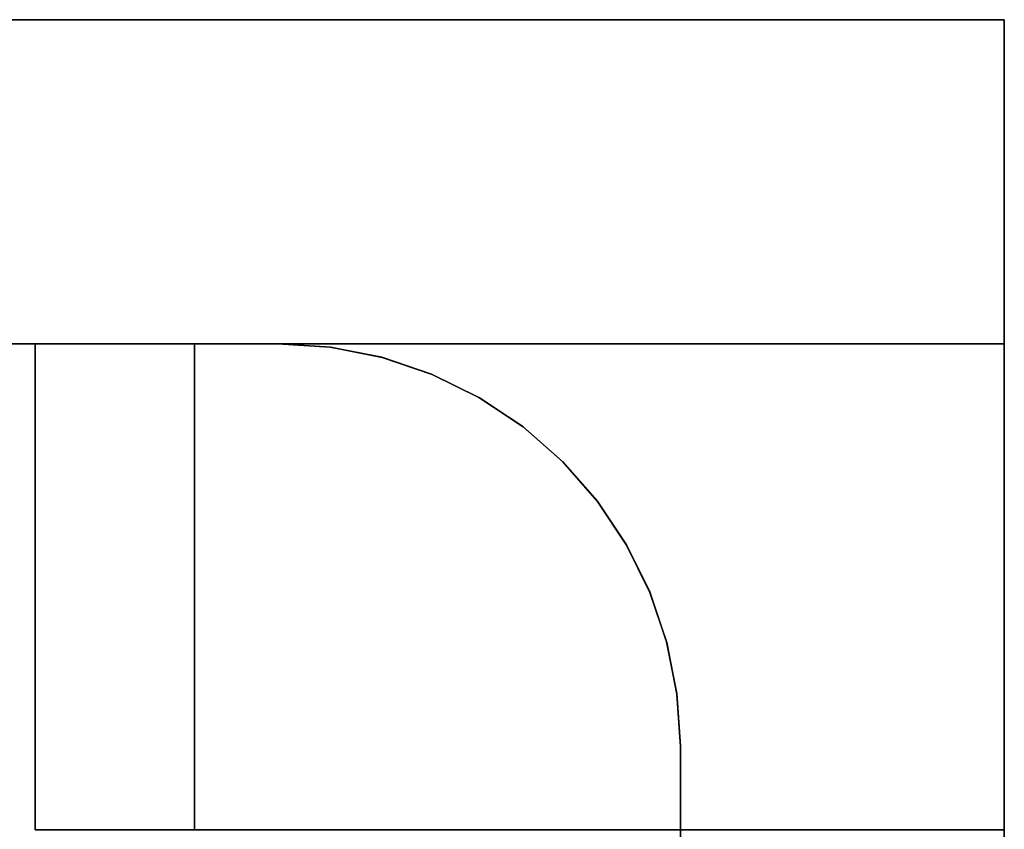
# Model space of a CAD drawing. Header units: millimetres. Extents: x -35 to 33166, y -35 to 31591.
# Tile 32 of 100: x 1025 to 1334, y 1755 to 2009. Entities that reach past the tile are written whole.
import ezdxf

# ---------------------------------------------------------------- set-up
doc = ezdxf.new("R2010")
doc.units = ezdxf.units.MM
doc.header["$LTSCALE"] = 25.4
doc.layers.get('0').update_dxf_attribs({"true_color": 0xffffff})
for name, color, linetype, true_color in [('end caps & lintels', 7, 'Continuous', 0xffa500), ('ICF - L1', 7, 'Continuous', 0xb4b464), ('ICF - L2', 7, 'Continuous', 0x64ff64)]:
    doc.layers.add(name, color=color, linetype=linetype, true_color=true_color)

# ---------------------------------------------------------------- blocks, each defined once
blk = doc.blocks.new('Group8183')
for p, q in [((-887.3, 0, 457.2), (0, 0, 457.2)), ((0, 0, 0), (-887.3, 0, 0)), ((0, 0, 0), (0, 0, 457.2)), ((0, -571.55, 0), (0, 0, 0)), ((0, 0, 457.2), (0, -571.55, 457.2)), ((-227.79, -101.6, 457.2), (-887.3, -101.6, 457.2)), ((-227.79, -101.6, 0), (-887.3, -101.6, 0)), ((-227.79, -101.6, 0), (-227.79, -101.6, 457.2)), ((-227.79, -101.6, 0), (-211.3, -102.68, 0)), ((-211.3, -102.68, 457.2), (-227.79, -101.6, 457.2)), ((-195.1, -105.91, 0), (-211.3, -102.68, 0)), ((-211.3, -102.68, 0), (-211.3, -102.68, 457.2)), ((-195.1, -105.91, 457.2), (-211.3, -102.68, 457.2)), ((-179.46, -111.22, 0), (-195.1, -105.91, 0)), ((-179.46, -111.22, 457.2), (-195.1, -105.91, 457.2)), ((-195.1, -105.91, 0), (-195.1, -105.91, 457.2)), ((-164.64, -118.53, 0), (-179.46, -111.22, 0)), ((-179.46, -111.22, 0), (-179.46, -111.22, 457.2)), ((-164.64, -118.53, 457.2), (-179.46, -111.22, 457.2)), ((-150.91, -127.72, 0), (-164.64, -118.53, 0)), ((-164.64, -118.53, 0), (-164.64, -118.53, 457.2)), ((-150.91, -127.72, 457.2), (-164.64, -118.53, 457.2)), ((-138.5, -138.62, 0), (-150.91, -127.72, 0)), ((-138.5, -138.62, 457.2), (-150.91, -127.72, 457.2)), ((-150.91, -127.72, 0), (-150.91, -127.72, 457.2)), ((-127.61, -151.05, 0), (-138.5, -138.62, 0)), ((-138.5, -138.62, 0), (-138.5, -138.62, 457.2)), ((-127.61, -151.05, 457.2), (-138.5, -138.62, 457.2)), ((-127.61, -151.05, 0), (-118.45, -164.79, 0)), ((-118.45, -164.79, 457.2), (-127.61, -151.05, 457.2)), ((-127.61, -151.05, 457.2), (-127.61, -151.05, 0)), ((-118.45, -164.79, 0), (-111.16, -179.62, 0)), ((-111.16, -179.62, 457.2), (-118.45, -164.79, 457.2)), ((-118.45, -164.79, 457.2), (-118.45, -164.79, 0)), ((-111.16, -179.62, 0), (-105.86, -195.27, 0)), ((-111.16, -179.62, 457.2), (-111.16, -179.62, 0)), ((-105.86, -195.27, 457.2), (-111.16, -179.62, 457.2)), ((-105.86, -195.27, 0), (-102.66, -211.47, 0)), ((-102.66, -211.47, 457.2), (-105.86, -195.27, 457.2)), ((-105.86, -195.27, 457.2), (-105.86, -195.27, 0)), ((-101.6, -227.96, 0), (-102.66, -211.47, 0)), ((-101.6, -227.96, 457.2), (-102.66, -211.47, 457.2)), ((-102.66, -211.47, 457.2), (-102.66, -211.47, 0)), ((-101.6, -227.96, 0), (-101.6, -571.55, 0)), ((-101.6, -227.96, 457.2), (-101.6, -571.55, 457.2)), ((-101.6, -227.96, 457.2), (-101.6, -227.96, 0))]:
    blk.add_line(p, q)
blk = doc.blocks.new('6XR35_90_C_FC_344suk_MSG')
blk.add_blockref('Group8183', (0, 0))
blk = doc.blocks.new('Group7858')
for p, q in [((-571.55, 0, 457.2), (0, 0, 457.2)), ((-571.55, 0, 0), (0, 0, 0)), ((0, 0, 457.2), (0, 0, 0)), ((0, 0, 0), (0, -480.9, 0)), ((0, 0, 457.2), (0, -480.9, 457.2)), ((-571.55, -101.6, 0), (-227.79, -101.6, 0)), ((-571.55, -101.6, 457.2), (-227.79, -101.6, 457.2)), ((-211.3, -102.68, 0), (-227.79, -101.6, 0)), ((-227.79, -101.6, 0), (-227.79, -101.6, 457.2)), ((-211.3, -102.68, 457.2), (-227.79, -101.6, 457.2)), ((-211.3, -102.68, 0), (-195.1, -105.91, 0)), ((-195.1, -105.91, 457.2), (-211.3, -102.68, 457.2)), ((-211.3, -102.68, 0), (-211.3, -102.68, 457.2)), ((-195.1, -105.91, 0), (-179.46, -111.22, 0)), ((-179.46, -111.22, 457.2), (-195.1, -105.91, 457.2)), ((-195.1, -105.91, 0), (-195.1, -105.91, 457.2)), ((-179.46, -111.22, 0), (-164.64, -118.53, 0)), ((-164.64, -118.53, 457.2), (-179.46, -111.22, 457.2)), ((-179.46, -111.22, 0), (-179.46, -111.22, 457.2)), ((-164.64, -118.53, 0), (-150.91, -127.72, 0)), ((-150.91, -127.72, 457.2), (-164.64, -118.53, 457.2)), ((-164.64, -118.53, 0), (-164.64, -118.53, 457.2)), ((-150.91, -127.72, 0), (-138.5, -138.62, 0)), ((-138.5, -138.62, 457.2), (-150.91, -127.72, 457.2)), ((-150.91, -127.72, 0), (-150.91, -127.72, 457.2)), ((-138.5, -138.62, 0), (-127.61, -151.05, 0)), ((-127.61, -151.05, 457.2), (-138.5, -138.62, 457.2)), ((-138.5, -138.62, 457.2), (-138.5, -138.62, 0)), ((-127.61, -151.05, 0), (-118.45, -164.79, 0)), ((-118.45, -164.79, 457.2), (-127.61, -151.05, 457.2)), ((-127.61, -151.05, 457.2), (-127.61, -151.05, 0)), ((-118.45, -164.79, 0), (-111.16, -179.62, 0)), ((-111.16, -179.62, 457.2), (-118.45, -164.79, 457.2)), ((-118.45, -164.79, 457.2), (-118.45, -164.79, 0)), ((-105.86, -195.27, 0), (-111.16, -179.62, 0)), ((-105.86, -195.27, 457.2), (-111.16, -179.62, 457.2)), ((-111.16, -179.62, 457.2), (-111.16, -179.62, 0)), ((-102.66, -211.47, 0), (-105.86, -195.27, 0)), ((-102.66, -211.47, 457.2), (-105.86, -195.27, 457.2)), ((-105.86, -195.27, 457.2), (-105.86, -195.27, 0)), ((-101.6, -227.96, 0), (-102.66, -211.47, 0)), ((-101.6, -227.96, 457.2), (-102.66, -211.47, 457.2)), ((-102.66, -211.47, 457.2), (-102.66, -211.47, 0)), ((-101.6, -227.96, 0), (-101.6, -480.9, 0)), ((-101.6, -480.9, 457.2), (-101.6, -227.96, 457.2)), ((-101.6, -227.96, 457.2), (-101.6, -227.96, 0))]:
    blk.add_line(p, q)
blk = doc.blocks.new('6XR35_90_C_FC_182tsr_MSG')
blk.add_blockref('Group7858', (0, 0))
blk = doc.blocks.new('Group8513')
for p, q in [((-571.55, 0, 457.2), (0, 0, 457.2)), ((-571.55, 0), (0, 0)), ((0, 0), (0, -480.9)), ((0, 0, 457.2), (0, 0)), ((0, 0, 457.2), (0, -480.9, 457.2)), ((-571.55, -101.6), (-227.79, -101.6)), ((-571.55, -101.6, 457.2), (-227.79, -101.6, 457.2)), ((-227.79, -101.6), (-227.79, -101.6, 457.2)), ((-211.3, -102.68), (-227.79, -101.6)), ((-211.3, -102.68, 457.2), (-227.79, -101.6, 457.2)), ((-211.3, -102.68), (-195.1, -105.91)), ((-211.3, -102.68), (-211.3, -102.68, 457.2)), ((-195.1, -105.91, 457.2), (-211.3, -102.68, 457.2)), ((-195.1, -105.91), (-179.46, -111.22)), ((-195.1, -105.91), (-195.1, -105.91, 457.2)), ((-179.46, -111.22, 457.2), (-195.1, -105.91, 457.2)), ((-179.46, -111.22), (-164.64, -118.53)), ((-179.46, -111.22), (-179.46, -111.22, 457.2)), ((-164.64, -118.53, 457.2), (-179.46, -111.22, 457.2)), ((-164.64, -118.53), (-150.91, -127.72)), ((-150.91, -127.72, 457.2), (-164.64, -118.53, 457.2)), ((-164.64, -118.53), (-164.64, -118.53, 457.2)), ((-150.91, -127.72), (-138.5, -138.62)), ((-150.91, -127.72), (-150.91, -127.72, 457.2)), ((-138.5, -138.62, 457.2), (-150.91, -127.72, 457.2)), ((-138.5, -138.62), (-127.61, -151.05)), ((-127.61, -151.05, 457.2), (-138.5, -138.62, 457.2)), ((-138.5, -138.62, 457.2), (-138.5, -138.62)), ((-127.61, -151.05), (-118.45, -164.79)), ((-118.45, -164.79, 457.2), (-127.61, -151.05, 457.2)), ((-127.61, -151.05, 457.2), (-127.61, -151.05)), ((-118.45, -164.79), (-111.16, -179.62)), ((-111.16, -179.62, 457.2), (-118.45, -164.79, 457.2)), ((-118.45, -164.79, 457.2), (-118.45, -164.79)), ((-105.86, -195.27), (-111.16, -179.62)), ((-105.86, -195.27, 457.2), (-111.16, -179.62, 457.2)), ((-111.16, -179.62, 457.2), (-111.16, -179.62)), ((-102.66, -211.47), (-105.86, -195.27)), ((-105.86, -195.27, 457.2), (-105.86, -195.27)), ((-102.66, -211.47, 457.2), (-105.86, -195.27, 457.2)), ((-101.6, -227.96), (-102.66, -211.47)), ((-101.6, -227.96, 457.2), (-102.66, -211.47, 457.2)), ((-102.66, -211.47, 457.2), (-102.66, -211.47)), ((-101.6, -480.9, 457.2), (-101.6, -227.96, 457.2)), ((-101.6, -227.96, 457.2), (-101.6, -227.96)), ((-101.6, -227.96), (-101.6, -480.9))]:
    blk.add_line(p, q)
blk = doc.blocks.new('6XR35_90_C_FC_cg99q3_MSG')
blk.add_blockref('Group8513', (0, 0))
blk = doc.blocks.new('Group8685')
for p, q in [((-887.3, 0, 0), (0, 0, 0)), ((0, 0, 457.2), (-887.3, 0, 457.2)), ((0, 0, 0), (0, -571.55, 0)), ((0, 0, 0), (0, 0, 457.2)), ((0, 0, 457.2), (0, -571.55, 457.2)), ((-227.79, -101.6, 0), (-887.3, -101.6, 0)), ((-227.79, -101.6, 457.2), (-887.3, -101.6, 457.2)), ((-227.79, -101.6, 0), (-211.3, -102.68, 0)), ((-227.79, -101.6, 0), (-227.79, -101.6, 457.2)), ((-211.3, -102.68, 457.2), (-227.79, -101.6, 457.2)), ((-195.1, -105.91, 0), (-211.3, -102.68, 0)), ((-211.3, -102.68, 0), (-211.3, -102.68, 457.2)), ((-195.1, -105.91, 457.2), (-211.3, -102.68, 457.2)), ((-179.46, -111.22, 0), (-195.1, -105.91, 0)), ((-179.46, -111.22, 457.2), (-195.1, -105.91, 457.2)), ((-195.1, -105.91, 0), (-195.1, -105.91, 457.2)), ((-164.64, -118.53, 0), (-179.46, -111.22, 0)), ((-179.46, -111.22, 0), (-179.46, -111.22, 457.2)), ((-164.64, -118.53, 457.2), (-179.46, -111.22, 457.2)), ((-150.91, -127.72, 0), (-164.64, -118.53, 0)), ((-164.64, -118.53, 0), (-164.64, -118.53, 457.2)), ((-150.91, -127.72, 457.2), (-164.64, -118.53, 457.2)), ((-138.5, -138.62, 0), (-150.91, -127.72, 0)), ((-138.5, -138.62, 457.2), (-150.91, -127.72, 457.2)), ((-150.91, -127.72, 0), (-150.91, -127.72, 457.2)), ((-127.61, -151.05, 0), (-138.5, -138.62, 0)), ((-138.5, -138.62, 0), (-138.5, -138.62, 457.2)), ((-127.61, -151.05, 457.2), (-138.5, -138.62, 457.2)), ((-127.61, -151.05, 0), (-118.45, -164.79, 0)), ((-118.45, -164.79, 457.2), (-127.61, -151.05, 457.2)), ((-127.61, -151.05, 457.2), (-127.61, -151.05, 0)), ((-118.45, -164.79, 0), (-111.16, -179.62, 0)), ((-111.16, -179.62, 457.2), (-118.45, -164.79, 457.2)), ((-118.45, -164.79, 457.2), (-118.45, -164.79, 0)), ((-111.16, -179.62, 0), (-105.86, -195.27, 0)), ((-111.16, -179.62, 457.2), (-111.16, -179.62, 0)), ((-105.86, -195.27, 457.2), (-111.16, -179.62, 457.2)), ((-105.86, -195.27, 0), (-102.66, -211.47, 0)), ((-102.66, -211.47, 457.2), (-105.86, -195.27, 457.2)), ((-105.86, -195.27, 457.2), (-105.86, -195.27, 0)), ((-101.6, -227.96, 0), (-102.66, -211.47, 0)), ((-101.6, -227.96, 457.2), (-102.66, -211.47, 457.2)), ((-102.66, -211.47, 457.2), (-102.66, -211.47, 0)), ((-101.6, -227.96, 0), (-101.6, -571.55, 0)), ((-101.6, -571.55, 457.2), (-101.6, -227.96, 457.2)), ((-101.6, -227.96, 457.2), (-101.6, -227.96, 0))]:
    blk.add_line(p, q)
blk = doc.blocks.new('6XR35_90_C_FC_cfhkf9_MSG')
blk.add_blockref('Group8685', (0, 0))
blk = doc.blocks.new('Group#1523')
for p, q in [((0, 0), (-571.55, 0)), ((-571.55, 0, 457.2), (0, 0, 457.2)), ((0, 0, 457.2), (0, 0)), ((0, -480.9), (0, 0)), ((0, 0, 457.2), (0, -480.9, 457.2)), ((-571.55, -101.6), (-227.79, -101.6)), ((-227.79, -101.6, 457.2), (-571.55, -101.6, 457.2)), ((-211.3, -102.68), (-227.79, -101.6)), ((-227.79, -101.6, 457.2), (-227.79, -101.6)), ((-211.3, -102.68, 457.2), (-227.79, -101.6, 457.2)), ((-211.3, -102.68), (-195.1, -105.91)), ((-195.1, -105.91, 457.2), (-211.3, -102.68, 457.2)), ((-211.3, -102.68), (-211.3, -102.68, 457.2)), ((-195.1, -105.91), (-179.46, -111.22)), ((-179.46, -111.22, 457.2), (-195.1, -105.91, 457.2)), ((-195.1, -105.91), (-195.1, -105.91, 457.2)), ((-179.46, -111.22), (-164.64, -118.53)), ((-164.64, -118.53, 457.2), (-179.46, -111.22, 457.2)), ((-179.46, -111.22), (-179.46, -111.22, 457.2)), ((-164.64, -118.53), (-150.91, -127.72)), ((-150.91, -127.72, 457.2), (-164.64, -118.53, 457.2)), ((-164.64, -118.53), (-164.64, -118.53, 457.2)), ((-150.91, -127.72), (-138.5, -138.62)), ((-138.5, -138.62, 457.2), (-150.91, -127.72, 457.2)), ((-150.91, -127.72), (-150.91, -127.72, 457.2)), ((-138.5, -138.62), (-127.61, -151.05)), ((-127.61, -151.05, 457.2), (-138.5, -138.62, 457.2)), ((-138.5, -138.62, 457.2), (-138.5, -138.62)), ((-127.61, -151.05), (-118.45, -164.79)), ((-118.45, -164.79, 457.2), (-127.61, -151.05, 457.2)), ((-127.61, -151.05, 457.2), (-127.61, -151.05)), ((-118.45, -164.79), (-111.16, -179.62)), ((-111.16, -179.62, 457.2), (-118.45, -164.79, 457.2)), ((-118.45, -164.79, 457.2), (-118.45, -164.79)), ((-105.86, -195.27), (-111.16, -179.62)), ((-105.86, -195.27, 457.2), (-111.16, -179.62, 457.2)), ((-111.16, -179.62, 457.2), (-111.16, -179.62)), ((-102.66, -211.47), (-105.86, -195.27)), ((-102.66, -211.47, 457.2), (-105.86, -195.27, 457.2)), ((-105.86, -195.27, 457.2), (-105.86, -195.27)), ((-101.6, -227.96), (-102.66, -211.47)), ((-101.6, -227.96, 457.2), (-102.66, -211.47, 457.2)), ((-102.66, -211.47, 457.2), (-102.66, -211.47)), ((-101.6, -480.9), (-101.6, -227.96)), ((-101.6, -480.9, 457.2), (-101.6, -227.96, 457.2)), ((-101.6, -227.96, 457.2), (-101.6, -227.96))]:
    blk.add_line(p, q)
blk = doc.blocks.new('6XR35_90_C_FC_h2mbp3_MSG')
blk.add_blockref('Group#1523', (0, 0))
blk = doc.blocks.new('Group9323')
for p, q in [((0, 0, 0), (-887.3, 0, 0)), ((0, 0, 457.2), (-887.3, 0, 457.2)), ((0, 0, 0), (0, -571.55, 0)), ((0, 0, 457.2), (0, 0, 0)), ((0, -571.55, 457.2), (0, 0, 457.2)), ((-227.79, -101.6, 0), (-887.3, -101.6, 0)), ((-227.79, -101.6, 457.2), (-887.3, -101.6, 457.2)), ((-227.79, -101.6, 0), (-211.3, -102.68, 0)), ((-227.79, -101.6, 0), (-227.79, -101.6, 457.2)), ((-211.3, -102.68, 457.2), (-227.79, -101.6, 457.2)), ((-195.1, -105.91, 0), (-211.3, -102.68, 0)), ((-195.1, -105.91, 457.2), (-211.3, -102.68, 457.2)), ((-211.3, -102.68, 0), (-211.3, -102.68, 457.2)), ((-179.46, -111.22, 0), (-195.1, -105.91, 0)), ((-179.46, -111.22, 457.2), (-195.1, -105.91, 457.2)), ((-195.1, -105.91, 0), (-195.1, -105.91, 457.2)), ((-164.64, -118.53, 0), (-179.46, -111.22, 0)), ((-164.64, -118.53, 457.2), (-179.46, -111.22, 457.2)), ((-179.46, -111.22, 0), (-179.46, -111.22, 457.2)), ((-150.91, -127.72, 0), (-164.64, -118.53, 0)), ((-150.91, -127.72, 457.2), (-164.64, -118.53, 457.2)), ((-164.64, -118.53, 0), (-164.64, -118.53, 457.2)), ((-138.5, -138.62, 0), (-150.91, -127.72, 0)), ((-138.5, -138.62, 457.2), (-150.91, -127.72, 457.2)), ((-150.91, -127.72, 0), (-150.91, -127.72, 457.2)), ((-127.61, -151.05, 0), (-138.5, -138.62, 0)), ((-127.61, -151.05, 457.2), (-138.5, -138.62, 457.2)), ((-138.5, -138.62, 0), (-138.5, -138.62, 457.2)), ((-127.61, -151.05, 0), (-118.45, -164.79, 0)), ((-118.45, -164.79, 457.2), (-127.61, -151.05, 457.2)), ((-127.61, -151.05, 457.2), (-127.61, -151.05, 0)), ((-118.45, -164.79, 0), (-111.16, -179.62, 0)), ((-111.16, -179.62, 457.2), (-118.45, -164.79, 457.2)), ((-118.45, -164.79, 457.2), (-118.45, -164.79, 0)), ((-111.16, -179.62, 0), (-105.86, -195.27, 0)), ((-105.86, -195.27, 457.2), (-111.16, -179.62, 457.2)), ((-111.16, -179.62, 457.2), (-111.16, -179.62, 0)), ((-105.86, -195.27, 0), (-102.66, -211.47, 0)), ((-102.66, -211.47, 457.2), (-105.86, -195.27, 457.2)), ((-105.86, -195.27, 457.2), (-105.86, -195.27, 0)), ((-101.6, -227.96, 0), (-102.66, -211.47, 0)), ((-101.6, -227.96, 457.2), (-102.66, -211.47, 457.2)), ((-102.66, -211.47, 457.2), (-102.66, -211.47, 0)), ((-101.6, -227.96, 0), (-101.6, -571.55, 0)), ((-101.6, -571.55, 457.2), (-101.6, -227.96, 457.2)), ((-101.6, -227.96, 457.2), (-101.6, -227.96, 0))]:
    blk.add_line(p, q)
blk = doc.blocks.new('6XR35_90_C_FC_fq9qh7_MSG')
blk.add_blockref('Group9323', (0, 0))
blk = doc.blocks.new('Group#3586')
for p, q in [((-571.55, 0, 0), (0, 0, 0)), ((-571.55, 0, 457.2), (0, 0, 457.2)), ((0, 0, 0), (0, -480.9, 0)), ((0, 0, 457.2), (0, 0, 0)), ((0, 0, 457.2), (0, -480.9, 457.2)), ((-227.79, -101.6, 457.2), (-571.55, -101.6, 457.2)), ((-571.55, -101.6, 0), (-227.79, -101.6, 0)), ((-227.79, -101.6, 0), (-227.79, -101.6, 457.2)), ((-211.3, -102.68, 0), (-227.79, -101.6, 0)), ((-211.3, -102.68, 457.2), (-227.79, -101.6, 457.2)), ((-211.3, -102.68, 0), (-211.3, -102.68, 457.2)), ((-195.1, -105.91, 457.2), (-211.3, -102.68, 457.2)), ((-211.3, -102.68, 0), (-195.1, -105.91, 0)), ((-195.1, -105.91, 0), (-195.1, -105.91, 457.2)), ((-179.46, -111.22, 457.2), (-195.1, -105.91, 457.2)), ((-195.1, -105.91, 0), (-179.46, -111.22, 0)), ((-179.46, -111.22, 0), (-179.46, -111.22, 457.2)), ((-164.64, -118.53, 457.2), (-179.46, -111.22, 457.2)), ((-179.46, -111.22, 0), (-164.64, -118.53, 0)), ((-150.91, -127.72, 457.2), (-164.64, -118.53, 457.2)), ((-164.64, -118.53, 0), (-164.64, -118.53, 457.2)), ((-164.64, -118.53, 0), (-150.91, -127.72, 0)), ((-150.91, -127.72, 0), (-150.91, -127.72, 457.2)), ((-138.5, -138.62, 457.2), (-150.91, -127.72, 457.2)), ((-150.91, -127.72, 0), (-138.5, -138.62, 0)), ((-138.5, -138.62, 0), (-127.61, -151.05, 0)), ((-127.61, -151.05, 457.2), (-138.5, -138.62, 457.2)), ((-138.5, -138.62, 457.2), (-138.5, -138.62, 0)), ((-127.61, -151.05, 0), (-118.45, -164.79, 0)), ((-118.45, -164.79, 457.2), (-127.61, -151.05, 457.2)), ((-127.61, -151.05, 457.2), (-127.61, -151.05, 0)), ((-118.45, -164.79, 0), (-111.16, -179.62, 0)), ((-111.16, -179.62, 457.2), (-118.45, -164.79, 457.2)), ((-118.45, -164.79, 457.2), (-118.45, -164.79, 0)), ((-105.86, -195.27, 0), (-111.16, -179.62, 0)), ((-105.86, -195.27, 457.2), (-111.16, -179.62, 457.2)), ((-111.16, -179.62, 457.2), (-111.16, -179.62, 0)), ((-105.86, -195.27, 457.2), (-105.86, -195.27, 0)), ((-102.66, -211.47, 0), (-105.86, -195.27, 0)), ((-102.66, -211.47, 457.2), (-105.86, -195.27, 457.2)), ((-101.6, -227.96, 0), (-102.66, -211.47, 0)), ((-101.6, -227.96, 457.2), (-102.66, -211.47, 457.2)), ((-102.66, -211.47, 457.2), (-102.66, -211.47, 0)), ((-101.6, -480.9, 457.2), (-101.6, -227.96, 457.2)), ((-101.6, -227.96, 457.2), (-101.6, -227.96, 0)), ((-101.6, -227.96, 0), (-101.6, -480.9, 0))]:
    blk.add_line(p, q)
blk = doc.blocks.new('6XR35_90_C_FC_fh8jlg_MSG')
blk.add_blockref('Group#3586', (0, 0))
blk = doc.blocks.new('Group#4048')
for p, q in [((-887.3, -0.02, 250.87), (-0.01, -0.02, 250.87)), ((-0.01, -0.02, 98.33), (-887.3, -0.02, 98.33)), ((-0.01, -0.02, 457.2), (-887.3, -0.02, 457.2)), ((-887.3, -0.02, 0), (-0.01, -0.02, 0)), ((-0.01, -0.02, 250.87), (-0.01, -571.55, 250.87)), ((-0.01, -571.55, 98.33), (-0.01, -0.02, 98.33)), ((-0.01, -571.55, 457.2), (-0.01, -0.02, 457.2)), ((-0.01, -0.02, 0), (-0.01, -571.55, 0)), ((-0.01, -0.02, 457.2), (-0.01, -0.02, 250.87)), ((-0.01, -0.02, 98.33), (-0.01, -0.02, 0)), ((-227.79, -101.6, 250.87), (-887.3, -101.6, 250.87)), ((-887.3, -101.6, 98.33), (-227.79, -101.6, 98.33)), ((-887.3, -101.6, 0), (-227.79, -101.6, 0)), ((-227.79, -101.6, 457.2), (-887.3, -101.6, 457.2)), ((-211.3, -102.68, 250.87), (-227.79, -101.6, 250.87)), ((-227.79, -101.6, 98.33), (-211.3, -102.68, 98.33)), ((-227.79, -101.6, 0), (-227.79, -101.6, 98.33)), ((-211.3, -102.68, 457.2), (-227.79, -101.6, 457.2)), ((-227.79, -101.6, 0), (-211.3, -102.68, 0)), ((-227.79, -101.6, 250.87), (-227.79, -101.6, 457.2)), ((-195.1, -105.91, 250.87), (-211.3, -102.68, 250.87)), ((-211.3, -102.68, 98.33), (-195.1, -105.91, 98.33)), ((-195.1, -105.91, 457.2), (-211.3, -102.68, 457.2)), ((-211.3, -102.68, 0), (-195.1, -105.91, 0)), ((-211.3, -102.68, 98.33), (-211.3, -102.68, 0)), ((-211.3, -102.68, 457.2), (-211.3, -102.68, 250.87)), ((-179.46, -111.22, 250.87), (-195.1, -105.91, 250.87)), ((-195.1, -105.91, 98.33), (-179.46, -111.22, 98.33)), ((-179.46, -111.22, 457.2), (-195.1, -105.91, 457.2)), ((-195.1, -105.91, 0), (-179.46, -111.22, 0)), ((-195.1, -105.91, 98.33), (-195.1, -105.91, 0)), ((-195.1, -105.91, 457.2), (-195.1, -105.91, 250.87)), ((-164.64, -118.53, 250.87), (-179.46, -111.22, 250.87)), ((-179.46, -111.22, 98.33), (-164.64, -118.53, 98.33)), ((-164.64, -118.53, 457.2), (-179.46, -111.22, 457.2)), ((-179.46, -111.22, 0), (-164.64, -118.53, 0)), ((-179.46, -111.22, 98.33), (-179.46, -111.22, 0)), ((-179.46, -111.22, 457.2), (-179.46, -111.22, 250.87)), ((-150.91, -127.72, 250.87), (-164.64, -118.53, 250.87)), ((-164.64, -118.53, 98.33), (-150.91, -127.72, 98.33)), ((-150.91, -127.72, 457.2), (-164.64, -118.53, 457.2)), ((-164.64, -118.53, 0), (-150.91, -127.72, 0)), ((-164.64, -118.53, 98.33), (-164.64, -118.53, 0)), ((-164.64, -118.53, 457.2), (-164.64, -118.53, 250.87)), ((-138.5, -138.62, 250.87), (-150.91, -127.72, 250.87)), ((-150.91, -127.72, 98.33), (-138.5, -138.62, 98.33)), ((-138.5, -138.62, 457.2), (-150.91, -127.72, 457.2)), ((-150.91, -127.72, 0), (-138.5, -138.62, 0)), ((-150.91, -127.72, 98.33), (-150.91, -127.72, 0)), ((-150.91, -127.72, 457.2), (-150.91, -127.72, 250.87)), ((-127.61, -151.05, 250.87), (-138.5, -138.62, 250.87)), ((-138.5, -138.62, 98.33), (-127.61, -151.05, 98.33)), ((-127.61, -151.05, 457.2), (-138.5, -138.62, 457.2)), ((-138.5, -138.62, 0), (-127.61, -151.05, 0)), ((-138.5, -138.62, 98.33), (-138.5, -138.62, 0)), ((-138.5, -138.62, 457.2), (-138.5, -138.62, 250.87)), ((-118.45, -164.79, 250.87), (-127.61, -151.05, 250.87)), ((-127.61, -151.05, 98.33), (-118.45, -164.79, 98.33)), ((-118.45, -164.79, 457.2), (-127.61, -151.05, 457.2)), ((-127.61, -151.05, 0), (-118.45, -164.79, 0)), ((-127.61, -151.05, 98.33), (-127.61, -151.05, 0)), ((-127.61, -151.05, 457.2), (-127.61, -151.05, 250.87)), ((-111.16, -179.62, 250.87), (-118.45, -164.79, 250.87)), ((-118.45, -164.79, 98.33), (-111.16, -179.62, 98.33)), ((-111.16, -179.62, 457.2), (-118.45, -164.79, 457.2)), ((-118.45, -164.79, 0), (-111.16, -179.62, 0)), ((-118.45, -164.79, 98.33), (-118.45, -164.79, 0)), ((-118.45, -164.79, 457.2), (-118.45, -164.79, 250.87)), ((-105.86, -195.27, 250.87), (-111.16, -179.62, 250.87)), ((-111.16, -179.62, 98.33), (-105.86, -195.27, 98.33)), ((-105.86, -195.27, 457.2), (-111.16, -179.62, 457.2)), ((-111.16, -179.62, 0), (-105.86, -195.27, 0)), ((-111.16, -179.62, 0), (-111.16, -179.62, 98.33)), ((-111.16, -179.62, 457.2), (-111.16, -179.62, 250.87)), ((-102.66, -211.47, 250.87), (-105.86, -195.27, 250.87)), ((-105.86, -195.27, 98.33), (-102.66, -211.47, 98.33)), ((-102.66, -211.47, 457.2), (-105.86, -195.27, 457.2)), ((-105.86, -195.27, 0), (-102.66, -211.47, 0)), ((-105.86, -195.27, 98.33), (-105.86, -195.27, 0)), ((-105.86, -195.27, 457.2), (-105.86, -195.27, 250.87)), ((-101.6, -227.96, 250.87), (-102.66, -211.47, 250.87)), ((-102.66, -211.47, 98.33), (-101.6, -227.96, 98.33)), ((-101.6, -227.96, 457.2), (-102.66, -211.47, 457.2)), ((-102.66, -211.47, 0), (-101.6, -227.96, 0)), ((-102.66, -211.47, 98.33), (-102.66, -211.47, 0)), ((-102.66, -211.47, 457.2), (-102.66, -211.47, 250.87)), ((-101.6, -571.55, 250.87), (-101.6, -227.96, 250.87)), ((-101.6, -227.96, 98.33), (-101.6, -571.55, 98.33)), ((-101.6, -227.96, 457.2), (-101.6, -571.55, 457.2)), ((-101.6, -571.55, 0), (-101.6, -227.96, 0)), ((-101.6, -227.96, 98.33), (-101.6, -227.96, 0)), ((-101.6, -227.96, 457.2), (-101.6, -227.96, 250.87))]:
    blk.add_line(p, q)
blk = doc.blocks.new('6XR35_90_C_FC_5zh6tw_MSG')
blk.add_blockref('Group#4048', (0, 0))
blk = doc.blocks.new('Group3573')
at = {"layer": 'ICF - L1'}
for name, p in [('6XR35_90_C_FC_344suk_MSG', (1333.51, 2008.52, 357.2)), ('6XR35_90_C_FC_cfhkf9_MSG', (1333.51, 2008.52, 1271.6)), ('6XR35_90_C_FC_fq9qh7_MSG', (1333.51, 2008.52, 2186)), ('6XR35_90_C_FC_5zh6tw_MSG', (1333.51, 2008.52, 3100.4))]:
    blk.add_blockref(name, p, dxfattribs=at)
at = {"layer": 'ICF - L1', "extrusion": (0, 0, -1), "zscale": -1, "rotation": 89.99999999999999}
for name, p in [('6XR35_90_C_FC_182tsr_MSG', (-1333.51, 2008.52, 100)), ('6XR35_90_C_FC_cg99q3_MSG', (-1333.51, 2008.52, -814.4)), ('6XR35_90_C_FC_h2mbp3_MSG', (-1333.51, 2008.52, -1728.8)), ('6XR35_90_C_FC_fh8jlg_MSG', (-1333.51, 2008.52, -2643.2))]:
    blk.add_blockref(name, p, dxfattribs=at)
blk = doc.blocks.new('Group#2487')
for p, q in [((-610.6, 0, 457.2), (0, 0, 457.2)), ((0, 0), (-610.6, 0)), ((0, 0), (0, 0, 457.2)), ((0, 0, 457.2), (0, -480.9, 457.2)), ((0, -480.9), (0, 0)), ((-227.79, -101.6, 457.2), (-610.6, -101.6, 457.2)), ((-610.6, -101.6), (-227.79, -101.6)), ((-227.79, -101.6), (-227.79, -101.6, 457.2)), ((-227.79, -101.6, 457.2), (-211.3, -102.68, 457.2)), ((-227.79, -101.6), (-211.3, -102.68)), ((-211.3, -102.68, 457.2), (-195.1, -105.91, 457.2)), ((-211.3, -102.68), (-211.3, -102.68, 457.2)), ((-211.3, -102.68), (-195.1, -105.91)), ((-195.1, -105.91, 457.2), (-179.46, -111.22, 457.2)), ((-195.1, -105.91), (-195.1, -105.91, 457.2)), ((-195.1, -105.91), (-179.46, -111.22)), ((-179.46, -111.22, 457.2), (-164.64, -118.53, 457.2)), ((-179.46, -111.22), (-179.46, -111.22, 457.2)), ((-179.46, -111.22), (-164.64, -118.53)), ((-164.64, -118.53, 457.2), (-150.91, -127.72, 457.2)), ((-164.64, -118.53), (-164.64, -118.53, 457.2)), ((-164.64, -118.53), (-150.91, -127.72)), ((-150.91, -127.72, 457.2), (-138.5, -138.62, 457.2)), ((-150.91, -127.72), (-150.91, -127.72, 457.2)), ((-150.91, -127.72), (-138.5, -138.62)), ((-138.5, -138.62, 457.2), (-127.61, -151.05, 457.2)), ((-138.5, -138.62), (-138.5, -138.62, 457.2)), ((-138.5, -138.62), (-127.61, -151.05)), ((-127.61, -151.05, 457.2), (-118.45, -164.79, 457.2)), ((-127.61, -151.05), (-127.61, -151.05, 457.2)), ((-127.61, -151.05), (-118.45, -164.79)), ((-118.45, -164.79, 457.2), (-111.16, -179.62, 457.2)), ((-118.45, -164.79), (-118.45, -164.79, 457.2)), ((-118.45, -164.79), (-111.16, -179.62)), ((-111.16, -179.62, 457.2), (-105.86, -195.27, 457.2)), ((-111.16, -179.62), (-111.16, -179.62, 457.2)), ((-111.16, -179.62), (-105.86, -195.27)), ((-105.86, -195.27, 457.2), (-102.66, -211.47, 457.2)), ((-105.86, -195.27), (-105.86, -195.27, 457.2)), ((-105.86, -195.27), (-102.66, -211.47)), ((-102.66, -211.47, 457.2), (-101.6, -227.96, 457.2)), ((-102.66, -211.47), (-102.66, -211.47, 457.2)), ((-102.66, -211.47), (-101.6, -227.96)), ((-101.6, -480.9, 457.2), (-101.6, -227.96, 457.2)), ((-101.6, -227.96, 457.2), (-101.6, -227.96)), ((-101.6, -227.96), (-101.6, -480.9))]:
    blk.add_line(p, q)
blk = doc.blocks.new('6XR35_90_C#3_FC_2ymyfl_FC_ftk3oq')
blk.add_blockref('Group#2487', (0, 0))
blk = doc.blocks.new('Group#330')
for p, q in [((-610.6, 0, 457.2), (0, 0, 457.2)), ((0, 0), (-610.6, 0)), ((0, 0), (0, 0, 457.2)), ((0, 0, 457.2), (0, -480.9, 457.2)), ((0, -480.9), (0, 0)), ((-227.79, -101.6, 457.2), (-610.6, -101.6, 457.2)), ((-610.6, -101.6), (-227.79, -101.6)), ((-227.79, -101.6), (-227.79, -101.6, 457.2)), ((-227.79, -101.6, 457.2), (-211.3, -102.68, 457.2)), ((-227.79, -101.6), (-211.3, -102.68)), ((-211.3, -102.68, 457.2), (-195.1, -105.91, 457.2)), ((-211.3, -102.68), (-211.3, -102.68, 457.2)), ((-211.3, -102.68), (-195.1, -105.91)), ((-195.1, -105.91, 457.2), (-179.46, -111.22, 457.2)), ((-195.1, -105.91), (-195.1, -105.91, 457.2)), ((-195.1, -105.91), (-179.46, -111.22)), ((-179.46, -111.22, 457.2), (-164.64, -118.53, 457.2)), ((-179.46, -111.22), (-179.46, -111.22, 457.2)), ((-179.46, -111.22), (-164.64, -118.53)), ((-164.64, -118.53, 457.2), (-150.91, -127.72, 457.2)), ((-164.64, -118.53), (-164.64, -118.53, 457.2)), ((-164.64, -118.53), (-150.91, -127.72)), ((-150.91, -127.72, 457.2), (-138.5, -138.62, 457.2)), ((-150.91, -127.72), (-150.91, -127.72, 457.2)), ((-150.91, -127.72), (-138.5, -138.62)), ((-138.5, -138.62, 457.2), (-127.61, -151.05, 457.2)), ((-138.5, -138.62), (-138.5, -138.62, 457.2)), ((-138.5, -138.62), (-127.61, -151.05)), ((-127.61, -151.05, 457.2), (-118.45, -164.79, 457.2)), ((-127.61, -151.05), (-127.61, -151.05, 457.2)), ((-127.61, -151.05), (-118.45, -164.79)), ((-118.45, -164.79, 457.2), (-111.16, -179.62, 457.2)), ((-118.45, -164.79), (-118.45, -164.79, 457.2)), ((-118.45, -164.79), (-111.16, -179.62)), ((-111.16, -179.62, 457.2), (-105.86, -195.27, 457.2)), ((-111.16, -179.62), (-111.16, -179.62, 457.2)), ((-111.16, -179.62), (-105.86, -195.27)), ((-105.86, -195.27, 457.2), (-102.66, -211.47, 457.2)), ((-105.86, -195.27), (-105.86, -195.27, 457.2)), ((-105.86, -195.27), (-102.66, -211.47)), ((-102.66, -211.47, 457.2), (-101.6, -227.96, 457.2)), ((-102.66, -211.47), (-102.66, -211.47, 457.2)), ((-102.66, -211.47), (-101.6, -227.96)), ((-101.6, -480.9, 457.2), (-101.6, -227.96, 457.2)), ((-101.6, -227.96, 457.2), (-101.6, -227.96)), ((-101.6, -227.96), (-101.6, -480.9))]:
    blk.add_line(p, q)
blk = doc.blocks.new('6XR35_90_C#3_FC_2i5a4l_FC_gl7pxk')
blk.add_blockref('Group#330', (0, 0))
blk = doc.blocks.new('Group8387')
for p, q in [((-887.3, 0, 457.2), (0, 0, 457.2)), ((0, 0), (-887.3, 0)), ((0, 0), (0, 0, 457.2)), ((0, 0, 457.2), (0, -685.8, 457.2)), ((0, -685.8), (0, 0)), ((-227.79, -101.6, 457.2), (-887.3, -101.6, 457.2)), ((-887.3, -101.6), (-227.79, -101.6)), ((-227.79, -101.6), (-227.79, -101.6, 457.2)), ((-227.79, -101.6, 457.2), (-211.3, -102.68, 457.2)), ((-227.79, -101.6), (-211.3, -102.68)), ((-211.3, -102.68, 457.2), (-195.1, -105.91, 457.2)), ((-211.3, -102.68), (-211.3, -102.68, 457.2)), ((-211.3, -102.68), (-195.1, -105.91)), ((-195.1, -105.91, 457.2), (-179.46, -111.22, 457.2)), ((-195.1, -105.91), (-195.1, -105.91, 457.2)), ((-195.1, -105.91), (-179.46, -111.22)), ((-179.46, -111.22, 457.2), (-164.64, -118.53, 457.2)), ((-179.46, -111.22), (-179.46, -111.22, 457.2)), ((-179.46, -111.22), (-164.64, -118.53)), ((-164.64, -118.53, 457.2), (-150.91, -127.72, 457.2)), ((-164.64, -118.53), (-164.64, -118.53, 457.2)), ((-164.64, -118.53), (-150.91, -127.72)), ((-150.91, -127.72, 457.2), (-138.5, -138.62, 457.2)), ((-150.91, -127.72), (-150.91, -127.72, 457.2)), ((-150.91, -127.72), (-138.5, -138.62)), ((-138.5, -138.62, 457.2), (-127.61, -151.05, 457.2)), ((-138.5, -138.62), (-138.5, -138.62, 457.2)), ((-138.5, -138.62), (-127.61, -151.05)), ((-127.61, -151.05, 457.2), (-118.45, -164.79, 457.2)), ((-127.61, -151.05), (-127.61, -151.05, 457.2)), ((-127.61, -151.05), (-118.45, -164.79)), ((-118.45, -164.79, 457.2), (-111.16, -179.62, 457.2)), ((-118.45, -164.79), (-118.45, -164.79, 457.2)), ((-118.45, -164.79), (-111.16, -179.62)), ((-111.16, -179.62, 457.2), (-105.86, -195.27, 457.2)), ((-111.16, -179.62), (-111.16, -179.62, 457.2)), ((-111.16, -179.62), (-105.86, -195.27)), ((-105.86, -195.27, 457.2), (-102.66, -211.47, 457.2)), ((-105.86, -195.27), (-105.86, -195.27, 457.2)), ((-105.86, -195.27), (-102.66, -211.47)), ((-102.66, -211.47, 457.2), (-101.6, -227.96, 457.2)), ((-102.66, -211.47), (-102.66, -211.47, 457.2)), ((-102.66, -211.47), (-101.6, -227.96)), ((-101.6, -685.8, 457.2), (-101.6, -227.96, 457.2)), ((-101.6, -227.96, 457.2), (-101.6, -227.96)), ((-101.6, -227.96), (-101.6, -685.8))]:
    blk.add_line(p, q)
blk = doc.blocks.new('6XR35_90_C#3_FC_7uh0lm')
blk.add_blockref('Group8387', (0, 0))
blk = doc.blocks.new('Group#2507')
for p, q in [((-887.3, 0, 457.2), (0, 0, 457.2)), ((0, 0), (-887.3, 0)), ((0, 0), (0, 0, 457.2)), ((0, 0, 457.2), (0, -685.8, 457.2)), ((0, -685.8), (0, 0)), ((-227.79, -101.6, 457.2), (-887.3, -101.6, 457.2)), ((-887.3, -101.6), (-227.79, -101.6)), ((-227.79, -101.6), (-227.79, -101.6, 457.2)), ((-227.79, -101.6, 457.2), (-211.3, -102.68, 457.2)), ((-227.79, -101.6), (-211.3, -102.68)), ((-211.3, -102.68, 457.2), (-195.1, -105.91, 457.2)), ((-211.3, -102.68), (-211.3, -102.68, 457.2)), ((-211.3, -102.68), (-195.1, -105.91)), ((-195.1, -105.91, 457.2), (-179.46, -111.22, 457.2)), ((-195.1, -105.91), (-195.1, -105.91, 457.2)), ((-195.1, -105.91), (-179.46, -111.22)), ((-179.46, -111.22, 457.2), (-164.64, -118.53, 457.2)), ((-179.46, -111.22), (-179.46, -111.22, 457.2)), ((-179.46, -111.22), (-164.64, -118.53)), ((-164.64, -118.53, 457.2), (-150.91, -127.72, 457.2)), ((-164.64, -118.53), (-164.64, -118.53, 457.2)), ((-164.64, -118.53), (-150.91, -127.72)), ((-150.91, -127.72, 457.2), (-138.5, -138.62, 457.2)), ((-150.91, -127.72), (-150.91, -127.72, 457.2)), ((-150.91, -127.72), (-138.5, -138.62)), ((-138.5, -138.62, 457.2), (-127.61, -151.05, 457.2)), ((-138.5, -138.62), (-138.5, -138.62, 457.2)), ((-138.5, -138.62), (-127.61, -151.05)), ((-127.61, -151.05, 457.2), (-118.45, -164.79, 457.2)), ((-127.61, -151.05), (-127.61, -151.05, 457.2)), ((-127.61, -151.05), (-118.45, -164.79)), ((-118.45, -164.79, 457.2), (-111.16, -179.62, 457.2)), ((-118.45, -164.79), (-118.45, -164.79, 457.2)), ((-118.45, -164.79), (-111.16, -179.62)), ((-111.16, -179.62, 457.2), (-105.86, -195.27, 457.2)), ((-111.16, -179.62), (-111.16, -179.62, 457.2)), ((-111.16, -179.62), (-105.86, -195.27)), ((-105.86, -195.27, 457.2), (-102.66, -211.47, 457.2)), ((-105.86, -195.27), (-105.86, -195.27, 457.2)), ((-105.86, -195.27), (-102.66, -211.47)), ((-102.66, -211.47, 457.2), (-101.6, -227.96, 457.2)), ((-102.66, -211.47), (-102.66, -211.47, 457.2)), ((-102.66, -211.47), (-101.6, -227.96)), ((-101.6, -685.8, 457.2), (-101.6, -227.96, 457.2)), ((-101.6, -227.96, 457.2), (-101.6, -227.96)), ((-101.6, -227.96), (-101.6, -685.8))]:
    blk.add_line(p, q)
blk = doc.blocks.new('6XR35_90_C#3_FC_dhg9op')
blk.add_blockref('Group#2507', (0, 0))
blk = doc.blocks.new('Group8695')
for p, q in [((-610.6, 0, 457.2), (0, 0, 457.2)), ((0, 0), (-610.6, 0)), ((0, 0), (0, 0, 457.2)), ((0, 0, 457.2), (0, -480.9, 457.2)), ((0, -480.9), (0, 0)), ((-227.79, -101.6, 457.2), (-610.6, -101.6, 457.2)), ((-610.6, -101.6), (-227.79, -101.6)), ((-227.79, -101.6), (-227.79, -101.6, 457.2)), ((-227.79, -101.6, 457.2), (-211.3, -102.68, 457.2)), ((-227.79, -101.6), (-211.3, -102.68)), ((-211.3, -102.68, 457.2), (-195.1, -105.91, 457.2)), ((-211.3, -102.68), (-211.3, -102.68, 457.2)), ((-211.3, -102.68), (-195.1, -105.91)), ((-195.1, -105.91, 457.2), (-179.46, -111.22, 457.2)), ((-195.1, -105.91), (-195.1, -105.91, 457.2)), ((-195.1, -105.91), (-179.46, -111.22)), ((-179.46, -111.22, 457.2), (-164.64, -118.53, 457.2)), ((-179.46, -111.22), (-179.46, -111.22, 457.2)), ((-179.46, -111.22), (-164.64, -118.53)), ((-164.64, -118.53, 457.2), (-150.91, -127.72, 457.2)), ((-164.64, -118.53), (-164.64, -118.53, 457.2)), ((-164.64, -118.53), (-150.91, -127.72)), ((-150.91, -127.72, 457.2), (-138.5, -138.62, 457.2)), ((-150.91, -127.72), (-150.91, -127.72, 457.2)), ((-150.91, -127.72), (-138.5, -138.62)), ((-138.5, -138.62, 457.2), (-127.61, -151.05, 457.2)), ((-138.5, -138.62), (-138.5, -138.62, 457.2)), ((-138.5, -138.62), (-127.61, -151.05)), ((-127.61, -151.05, 457.2), (-118.45, -164.79, 457.2)), ((-127.61, -151.05), (-127.61, -151.05, 457.2)), ((-127.61, -151.05), (-118.45, -164.79)), ((-118.45, -164.79, 457.2), (-111.16, -179.62, 457.2)), ((-118.45, -164.79), (-118.45, -164.79, 457.2)), ((-118.45, -164.79), (-111.16, -179.62)), ((-111.16, -179.62, 457.2), (-105.86, -195.27, 457.2)), ((-111.16, -179.62), (-111.16, -179.62, 457.2)), ((-111.16, -179.62), (-105.86, -195.27)), ((-105.86, -195.27, 457.2), (-102.66, -211.47, 457.2)), ((-105.86, -195.27), (-105.86, -195.27, 457.2)), ((-105.86, -195.27), (-102.66, -211.47)), ((-102.66, -211.47, 457.2), (-101.6, -227.96, 457.2)), ((-102.66, -211.47), (-102.66, -211.47, 457.2)), ((-102.66, -211.47), (-101.6, -227.96)), ((-101.6, -480.9, 457.2), (-101.6, -227.96, 457.2)), ((-101.6, -227.96, 457.2), (-101.6, -227.96)), ((-101.6, -227.96), (-101.6, -480.9))]:
    blk.add_line(p, q)
blk = doc.blocks.new('6XR35_90_C#3_FC_fhmvgp_FC_7klerj')
blk.add_blockref('Group8695', (0, 0))
blk = doc.blocks.new('Group#2563')
for p, q in [((-887.3, 0, 457.2), (0, 0, 457.2)), ((0, 0), (-887.3, 0)), ((0, 0), (0, 0, 457.2)), ((0, 0, 457.2), (0, -685.8, 457.2)), ((0, -685.8), (0, 0)), ((-227.79, -101.6, 457.2), (-887.3, -101.6, 457.2)), ((-887.3, -101.6), (-227.79, -101.6)), ((-227.79, -101.6), (-227.79, -101.6, 457.2)), ((-227.79, -101.6, 457.2), (-211.3, -102.68, 457.2)), ((-227.79, -101.6), (-211.3, -102.68)), ((-211.3, -102.68, 457.2), (-195.1, -105.91, 457.2)), ((-211.3, -102.68), (-211.3, -102.68, 457.2)), ((-211.3, -102.68), (-195.1, -105.91)), ((-195.1, -105.91, 457.2), (-179.46, -111.22, 457.2)), ((-195.1, -105.91), (-195.1, -105.91, 457.2)), ((-195.1, -105.91), (-179.46, -111.22)), ((-179.46, -111.22, 457.2), (-164.64, -118.53, 457.2)), ((-179.46, -111.22), (-179.46, -111.22, 457.2)), ((-179.46, -111.22), (-164.64, -118.53)), ((-164.64, -118.53, 457.2), (-150.91, -127.72, 457.2)), ((-164.64, -118.53), (-164.64, -118.53, 457.2)), ((-164.64, -118.53), (-150.91, -127.72)), ((-150.91, -127.72, 457.2), (-138.5, -138.62, 457.2)), ((-150.91, -127.72), (-150.91, -127.72, 457.2)), ((-150.91, -127.72), (-138.5, -138.62)), ((-138.5, -138.62, 457.2), (-127.61, -151.05, 457.2)), ((-138.5, -138.62), (-138.5, -138.62, 457.2)), ((-138.5, -138.62), (-127.61, -151.05)), ((-127.61, -151.05, 457.2), (-118.45, -164.79, 457.2)), ((-127.61, -151.05), (-127.61, -151.05, 457.2)), ((-127.61, -151.05), (-118.45, -164.79)), ((-118.45, -164.79, 457.2), (-111.16, -179.62, 457.2)), ((-118.45, -164.79), (-118.45, -164.79, 457.2)), ((-118.45, -164.79), (-111.16, -179.62)), ((-111.16, -179.62, 457.2), (-105.86, -195.27, 457.2)), ((-111.16, -179.62), (-111.16, -179.62, 457.2)), ((-111.16, -179.62), (-105.86, -195.27)), ((-105.86, -195.27, 457.2), (-102.66, -211.47, 457.2)), ((-105.86, -195.27), (-105.86, -195.27, 457.2)), ((-105.86, -195.27), (-102.66, -211.47)), ((-102.66, -211.47, 457.2), (-101.6, -227.96, 457.2)), ((-102.66, -211.47), (-102.66, -211.47, 457.2)), ((-102.66, -211.47), (-101.6, -227.96)), ((-101.6, -685.8, 457.2), (-101.6, -227.96, 457.2)), ((-101.6, -227.96, 457.2), (-101.6, -227.96)), ((-101.6, -227.96), (-101.6, -685.8))]:
    blk.add_line(p, q)
blk = doc.blocks.new('6XR35_90_C#3_FC_8t9hml')
blk.add_blockref('Group#2563', (0, 0))
blk = doc.blocks.new('Group10461')
for p, q in [((0, 0, 124.2), (-610.6, 0, 124.2)), ((-610.6, 0, 0), (0, 0, 0)), ((0, -480.9, 124.2), (0, 0, 124.2)), ((0, 0, 0), (0, -480.9, 0)), ((0, 0, 0), (0, 0, 124.2)), ((-610.6, -101.6, 124.2), (-227.79, -101.6, 124.2)), ((-610.6, -101.6, 0), (-227.79, -101.6, 0)), ((-227.79, -101.6, 124.2), (-211.3, -102.68, 124.2)), ((-227.79, -101.6, 0), (-211.3, -102.68, 0)), ((-227.79, -101.6, 0), (-227.79, -101.6, 124.2)), ((-211.3, -102.68, 124.2), (-195.1, -105.91, 124.2)), ((-211.3, -102.68, 0), (-195.1, -105.91, 0)), ((-211.3, -102.68, 0), (-211.3, -102.68, 124.2)), ((-195.1, -105.91, 124.2), (-179.46, -111.22, 124.2)), ((-195.1, -105.91, 0), (-179.46, -111.22, 0)), ((-195.1, -105.91, 0), (-195.1, -105.91, 124.2)), ((-179.46, -111.22, 124.2), (-164.64, -118.53, 124.2)), ((-179.46, -111.22, 0), (-164.64, -118.53, 0)), ((-179.46, -111.22, 0), (-179.46, -111.22, 124.2)), ((-164.64, -118.53, 124.2), (-150.91, -127.72, 124.2)), ((-164.64, -118.53, 0), (-150.91, -127.72, 0)), ((-164.64, -118.53, 0), (-164.64, -118.53, 124.2)), ((-150.91, -127.72, 124.2), (-138.5, -138.62, 124.2)), ((-150.91, -127.72, 0), (-138.5, -138.62, 0)), ((-150.91, -127.72, 0), (-150.91, -127.72, 124.2)), ((-138.5, -138.62, 124.2), (-127.61, -151.05, 124.2)), ((-138.5, -138.62, 0), (-127.61, -151.05, 0)), ((-138.5, -138.62, 0), (-138.5, -138.62, 124.2)), ((-127.61, -151.05, 124.2), (-118.45, -164.79, 124.2)), ((-127.61, -151.05, 0), (-118.45, -164.79, 0)), ((-127.61, -151.05, 0), (-127.61, -151.05, 124.2)), ((-118.45, -164.79, 124.2), (-111.16, -179.62, 124.2)), ((-118.45, -164.79, 0), (-111.16, -179.62, 0)), ((-118.45, -164.79, 0), (-118.45, -164.79, 124.2)), ((-111.16, -179.62, 124.2), (-105.86, -195.27, 124.2)), ((-105.86, -195.27, 0), (-111.16, -179.62, 0)), ((-111.16, -179.62, 0), (-111.16, -179.62, 124.2)), ((-105.86, -195.27, 124.2), (-102.66, -211.47, 124.2)), ((-102.66, -211.47, 0), (-105.86, -195.27, 0)), ((-105.86, -195.27, 0), (-105.86, -195.27, 124.2)), ((-102.66, -211.47, 124.2), (-101.6, -227.96, 124.2)), ((-101.6, -227.96, 0), (-102.66, -211.47, 0)), ((-102.66, -211.47, 0), (-102.66, -211.47, 124.2)), ((-101.6, -227.96, 124.2), (-101.6, -480.9, 124.2)), ((-101.6, -227.96, 0), (-101.6, -480.9, 0)), ((-101.6, -227.96, 124.2), (-101.6, -227.96, 0))]:
    blk.add_line(p, q)
blk = doc.blocks.new('6XR35_90_C#3_FC_1oh1as_FC_3t0mqv_MSG')
blk.add_blockref('Group10461', (0, 0))
blk = doc.blocks.new('Group3664')
at = {"layer": 'ICF - L2'}
for name, p in [('6XR35_90_C#3_FC_7uh0lm', (1333.51, 2008.52, 4014.8)), ('6XR35_90_C#3_FC_dhg9op', (1333.51, 2008.52, 4929.2)), ('6XR35_90_C#3_FC_8t9hml', (1333.51, 2008.52, 5843.6))]:
    blk.add_blockref(name, p, dxfattribs=at)
at = {"layer": 'ICF - L2', "extrusion": (0, 0, -1), "zscale": -1, "rotation": 89.99999999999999}
for name, p in [('6XR35_90_C#3_FC_2ymyfl_FC_ftk3oq', (-1333.51, 2008.52, -4472)), ('6XR35_90_C#3_FC_2i5a4l_FC_gl7pxk', (-1333.51, 2008.52, -3557.6)), ('6XR35_90_C#3_FC_fhmvgp_FC_7klerj', (-1333.51, 2008.52, -5386.4)), ('6XR35_90_C#3_FC_1oh1as_FC_3t0mqv_MSG', (-1333.51, 2008.52, -6300.8))]:
    blk.add_blockref(name, p, dxfattribs=at)
blk = doc.blocks.new('Group5131')
for p, q in [((1029.5, 1906.92, 3200), (1333.5, 1906.92, 3200)), ((1333.5, 1906.92, 3137), (1029.5, 1906.92, 3137)), ((1029.5, 1906.92, 3137), (1029.5, 1906.92, 3200)), ((1029.5, 1906.92, 3200), (1029.5, 1754.52, 3200)), ((1029.5, 1754.52, 3137), (1029.5, 1906.92, 3137)), ((1333.5, 1906.92, 3200), (1333.5, 1906.92, 3137)), ((1333.5, 1754.52, 3200), (1333.5, 1906.92, 3200)), ((1333.5, 1754.52, 3137), (1333.5, 1906.92, 3137)), ((1029.5, 1754.52, 3200), (1333.5, 1754.52, 3200)), ((1029.5, 1754.52, 3137), (1029.5, 1754.52, 3200)), ((1333.5, 1754.52, 3137), (1029.5, 1754.52, 3137)), ((1333.5, 1754.52, 3200), (1333.5, 1754.52, 3137))]:
    blk.add_line(p, q)
blk = doc.blocks.new('Group5132')
for p, q in [((1333.5, 1906.92, 3350), (1029.5, 1906.92, 3350)), ((1029.5, 1906.92, 3350), (1029.5, 1906.92, 3413)), ((1029.5, 1906.92, 3413), (1333.5, 1906.92, 3413)), ((1029.5, 1754.52, 3350), (1029.5, 1906.92, 3350)), ((1029.5, 1754.52, 3413), (1029.5, 1906.92, 3413)), ((1333.5, 1906.92, 3413), (1333.5, 1906.92, 3350)), ((1333.5, 1906.92, 3350), (1333.5, 1754.52, 3350)), ((1333.5, 1754.52, 3413), (1333.5, 1906.92, 3413)), ((1333.5, 1754.52, 3350), (1029.5, 1754.52, 3350)), ((1029.5, 1754.52, 3413), (1333.5, 1754.52, 3413)), ((1029.5, 1754.52, 3350), (1029.5, 1754.52, 3413)), ((1333.5, 1754.52, 3413), (1333.5, 1754.52, 3350))]:
    blk.add_line(p, q)
blk = doc.blocks.new('Group5133')
for p, q in [((1079.5, 1906.92, 3200), (1029.5, 1906.92, 3200)), ((1029.5, 1906.92, 3200), (1029.5, 1906.92, 3350)), ((1029.5, 1906.92, 3350), (1079.5, 1906.92, 3350)), ((1029.5, 1754.52, 3200), (1029.5, 1906.92, 3200)), ((1029.5, 1754.52, 3350), (1029.5, 1906.92, 3350)), ((1079.5, 1906.92, 3350), (1079.5, 1906.92, 3200)), ((1079.5, 1754.52, 3200), (1079.5, 1906.92, 3200)), ((1079.5, 1906.92, 3350), (1079.5, 1754.52, 3350)), ((1029.5, 1754.52, 3350), (1079.5, 1754.52, 3350)), ((1029.5, 1754.52, 3200), (1029.5, 1754.52, 3350)), ((1079.5, 1754.52, 3200), (1029.5, 1754.52, 3200)), ((1079.5, 1754.52, 3350), (1079.5, 1754.52, 3200))]:
    blk.add_line(p, q)

msp = doc.modelspace()

# ---------------------------------------------------------------- block references
for name in ['Group3573', 'Group3664']:
    msp.add_blockref(name, (0, 0))
at = {"layer": 'end caps & lintels', "color": 131, "true_color": 0x99ffff}
for name in ['Group5131', 'Group5132', 'Group5133']:
    msp.add_blockref(name, (0, 0), dxfattribs=at)

doc.saveas('drawing.dxf')
